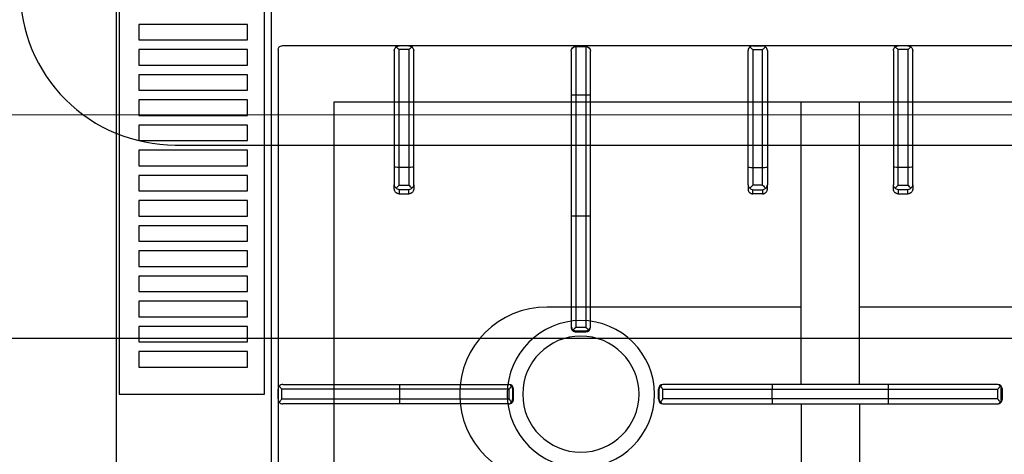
# Model space of a CAD drawing. Header units: millimetres. Extents: x -740 to 33545, y -26688 to 22494.
# Tile 91 of 256: x 9185 to 9236, y 10432 to 10454. Entities that reach past the tile are written whole.
import ezdxf

# ---------------------------------------------------------------- set-up
doc = ezdxf.new("R2010")
doc.units = ezdxf.units.MM
doc.header["$MEASUREMENT"] = 0
doc.layers.get('Defpoints').update_dxf_attribs({"color": 252})
doc.layers.add('A_wyposażenie', color=252, linetype='Continuous', lineweight=9)
doc.layers.add('wymiarowanie', color=252, linetype='Continuous', lineweight=9)
doc.layers.add('IS_Wężownica OChP', color=7, linetype='Continuous', lineweight=25, true_color=0x800080)
doc.layers.add('PQ_200_2D', color=252, linetype='Continuous')
doc.layers.add('PQ_204_2D', color=252, linetype='Continuous')
doc.styles.add('styl2', font='simplex.shx')
doc.dimstyles.new('Skala 1-50', dxfattribs={"dimtxt": 12, "dimasz": 5, "dimexe": 1, "dimexo": 1, "dimgap": 1.5, "dimtad": 1, "dimdec": 1, "dimrnd": 0.5, "dimtxsty": 'styl2', "dimblk": 'ARCHTICK', "dimcen": 5, "dimadec": 0, "dimazin": 0, "dimtfac": 1, "dimtdec": 1, "dimtmove": 1, "dimatfit": 3, "dimldrblk": 'ARCHTICK', "dimfxl": 0, "dimlwd": -1, "dimlwe": -1, "dimarcsym": 0})

# ---------------------------------------------------------------- blocks, each defined once
blk = doc.blocks.new('dfghbnj')
at = {"layer": 'PQ_200_2D', "color": 8}
blk.add_line((5168.38, -17005.72), (5968.38, -17005.72), dxfattribs=at)
at = {"layer": 'PQ_204_2D', "color": 8}
for p, q in [((5168.38, -17085.72), (5968.38, -17085.72)), ((5590.38, -17089.22), (5946.38, -17089.22)), ((5770.88, -17089.22), (5765.88, -17089.22)), ((5770.88, -17089.22), (5765.88, -17089.22)), ((5588.38, -17657.22), (5588.38, -17091.22)), ((5763.38, -17091.69), (5763.38, -17151.98)), ((5770.88, -17091.21), (5765.88, -17091.21)), ((5765.88, -17152.03), (5765.88, -17091.21)), ((5770.88, -17091.21), (5770.88, -17152.03)), ((5773.38, -17151.98), (5773.38, -17091.69)), ((5590.85, -17149.22), (5651.14, -17149.22)), ((5651.14, -17149.22), (5660.28, -17149.22)), ((5662.42, -17149.22), (5660.28, -17149.22)), ((5588.38, -17156.72), (5588.38, -17151.72)), ((5588.38, -17156.72), (5588.38, -17151.72)), ((5590.37, -17156.72), (5590.37, -17151.72)), ((5651.19, -17151.72), (5590.37, -17151.72)), ((5651.19, -17156.72), (5651.19, -17151.72)), ((5660.39, -17151.72), (5651.19, -17151.72)), ((5660.39, -17151.72), (5660.39, -17156.72)), ((5662.75, -17151.72), (5664.85, -17151.72)), ((5662.75, -17156.72), (5662.75, -17151.72)), ((5664.85, -17151.72), (5664.85, -17156.72)), ((5763.38, -17151.98), (5763.38, -17207.86)), ((5770.88, -17152.03), (5765.88, -17152.03)), ((5765.88, -17208.42), (5765.88, -17152.03)), ((5770.88, -17152.03), (5770.88, -17208.42)), ((5773.38, -17207.86), (5773.38, -17151.98)), ((5590.37, -17156.72), (5651.19, -17156.72)), ((5651.14, -17159.22), (5590.85, -17159.22)), ((5660.28, -17159.22), (5651.14, -17159.22)), ((5651.19, -17156.72), (5660.39, -17156.72)), ((5660.28, -17159.22), (5662.42, -17159.22)), ((5664.85, -17156.72), (5662.75, -17156.72)), ((5763.38, -17207.86), (5763.38, -17208.28)), ((5770.88, -17208.42), (5765.88, -17208.42)), ((5765.88, -17210.78), (5765.88, -17210.33)), ((5770.88, -17210.33), (5765.88, -17210.33)), ((5770.88, -17210.78), (5765.88, -17210.78)), ((5770.88, -17210.33), (5770.88, -17210.78)), ((5773.38, -17208.28), (5773.38, -17207.86)), ((5591.19, -17240.47), (5613.69, -17240.47)), ((5613.69, -17240.47), (5613.69, -17242.97)), ((5613.69, -17240.47), (5676.14, -17240.47)), ((5676.14, -17240.47), (5733.27, -17240.47)), ((5733.27, -17240.47), (5733.69, -17240.47)), ((5735.64, -17242.37), (5735.64, -17248.56)), ((5588.69, -17242.97), (5588.69, -17247.97)), ((5613.69, -17242.97), (5588.69, -17242.97)), ((5613.69, -17242.97), (5613.69, -17247.97)), ((5676.19, -17242.97), (5613.69, -17242.97)), ((5676.19, -17242.97), (5676.19, -17247.97)), ((5733.83, -17242.97), (5676.19, -17242.97)), ((5733.83, -17242.97), (5733.83, -17247.97)), ((5735.74, -17242.97), (5735.74, -17247.97)), ((5736.19, -17242.97), (5735.74, -17242.97)), ((5736.19, -17242.97), (5736.19, -17247.97)), ((5588.69, -17247.97), (5613.69, -17247.97)), ((5613.69, -17250.47), (5591.19, -17250.47)), ((5613.69, -17247.97), (5676.19, -17247.97)), ((5613.69, -17247.97), (5613.69, -17250.47)), ((5676.14, -17250.47), (5613.69, -17250.47)), ((5733.27, -17250.47), (5676.14, -17250.47)), ((5676.19, -17247.97), (5733.83, -17247.97)), ((5733.69, -17250.47), (5733.27, -17250.47)), ((5735.74, -17247.97), (5736.19, -17247.97)), ((5763.38, -17288.37), (5763.38, -17287.95)), ((5763.38, -17344.26), (5763.38, -17288.37)), ((5765.88, -17285.45), (5765.88, -17285.9)), ((5770.88, -17285.45), (5765.88, -17285.45)), ((5770.88, -17285.9), (5765.88, -17285.9)), ((5770.88, -17287.81), (5765.88, -17287.81)), ((5765.88, -17287.81), (5765.88, -17344.2)), ((5770.88, -17285.9), (5770.88, -17285.45)), ((5770.88, -17344.2), (5770.88, -17287.81)), ((5773.38, -17287.95), (5773.38, -17288.37)), ((5773.38, -17288.37), (5773.38, -17344.26)), ((5651.14, -17331.71), (5590.85, -17331.71)), ((5660.28, -17331.71), (5651.14, -17331.71)), ((5660.28, -17331.71), (5662.42, -17331.71)), ((5588.38, -17334.21), (5588.38, -17339.21)), ((5588.38, -17334.21), (5588.38, -17339.21)), ((5590.37, -17334.21), (5590.37, -17339.21)), ((5590.37, -17334.21), (5651.19, -17334.21)), ((5651.19, -17334.21), (5651.19, -17339.21)), ((5651.19, -17334.21), (5660.39, -17334.21)), ((5660.39, -17339.21), (5660.39, -17334.21)), ((5664.85, -17334.21), (5662.75, -17334.21)), ((5662.75, -17334.21), (5662.75, -17339.21)), ((5664.85, -17339.21), (5664.85, -17334.21)), ((5651.19, -17339.21), (5590.37, -17339.21)), ((5590.85, -17341.71), (5651.14, -17341.71)), ((5651.14, -17341.71), (5660.28, -17341.71)), ((5660.39, -17339.21), (5651.19, -17339.21)), ((5662.42, -17341.71), (5660.28, -17341.71)), ((5662.75, -17339.21), (5664.85, -17339.21)), ((5763.38, -17404.15), (5763.38, -17344.26)), ((5765.88, -17344.2), (5765.88, -17404.2)), ((5770.88, -17344.2), (5765.88, -17344.2)), ((5770.88, -17404.2), (5770.88, -17344.2)), ((5773.38, -17344.26), (5773.38, -17404.15)), ((5763.38, -17359.22), (5617.36, -17359.22)), ((5773.38, -17359.22), (5919.4, -17359.22)), ((5763.38, -17389.22), (5617.36, -17389.22)), ((5773.38, -17389.22), (5919.4, -17389.22)), ((5763.38, -17460.03), (5763.38, -17404.15)), ((5765.88, -17404.2), (5765.88, -17460.59)), ((5770.88, -17404.2), (5765.88, -17404.2)), ((5770.88, -17460.59), (5770.88, -17404.2)), ((5773.38, -17404.15), (5773.38, -17460.03)), ((5588.38, -17414.22), (5588.38, -17409.22)), ((5588.38, -17414.22), (5588.38, -17409.22)), ((5590.37, -17414.22), (5590.37, -17409.22)), ((5651.19, -17409.22), (5590.37, -17409.22)), ((5590.85, -17406.72), (5651.14, -17406.72)), ((5651.14, -17406.72), (5660.28, -17406.72)), ((5651.19, -17414.22), (5651.19, -17409.22)), ((5660.39, -17409.22), (5651.19, -17409.22)), ((5662.42, -17406.72), (5660.28, -17406.72)), ((5660.39, -17409.22), (5660.39, -17414.22)), ((5662.75, -17409.22), (5664.85, -17409.22)), ((5662.75, -17414.22), (5662.75, -17409.22)), ((5664.85, -17409.22), (5664.85, -17414.22)), ((5590.37, -17414.22), (5651.19, -17414.22)), ((5651.19, -17414.22), (5660.39, -17414.22)), ((5664.85, -17414.22), (5662.75, -17414.22)), ((5651.14, -17416.72), (5590.85, -17416.72)), ((5660.28, -17416.72), (5651.14, -17416.72)), ((5660.28, -17416.72), (5662.42, -17416.72)), ((5763.38, -17460.45), (5763.38, -17460.03)), ((5770.88, -17460.59), (5765.88, -17460.59)), ((5773.38, -17460.03), (5773.38, -17460.45)), ((5771.48, -17462.4), (5765.27, -17462.4)), ((5770.88, -17462.5), (5765.88, -17462.5)), ((5765.88, -17462.5), (5765.88, -17462.95)), ((5770.88, -17462.95), (5765.88, -17462.95)), ((5770.88, -17462.95), (5770.88, -17462.5))]:
    blk.add_line(p, q, dxfattribs=at)
for points in [[(5368.38, -17007.22), (5768.38, -17007.22), (5768.38, -17082.22), (5368.38, -17082.22)], [(5577.38, -17017.38), (5585.38, -17017.38), (5585.38, -17073.53), (5577.38, -17073.53)], [(5590.38, -17017.38), (5598.38, -17017.38), (5598.38, -17073.53), (5590.38, -17073.53)], [(5603.38, -17017.38), (5611.38, -17017.38), (5611.38, -17073.53), (5603.38, -17073.53)], [(5616.38, -17017.38), (5624.38, -17017.38), (5624.38, -17073.53), (5616.38, -17073.53)], [(5629.38, -17017.38), (5637.38, -17017.38), (5637.38, -17073.53), (5629.38, -17073.53)], [(5642.38, -17017.38), (5650.38, -17017.38), (5650.38, -17073.53), (5642.38, -17073.53)], [(5655.38, -17017.38), (5663.38, -17017.38), (5663.38, -17073.53), (5655.38, -17073.53)], [(5668.38, -17017.38), (5676.38, -17017.38), (5676.38, -17073.53), (5668.38, -17073.53)], [(5681.38, -17017.38), (5689.38, -17017.38), (5689.38, -17073.53), (5681.38, -17073.53)], [(5694.38, -17017.38), (5702.38, -17017.38), (5702.38, -17073.53), (5694.38, -17073.53)], [(5707.38, -17017.38), (5715.38, -17017.38), (5715.38, -17073.53), (5707.38, -17073.53)], [(5720.38, -17017.38), (5728.38, -17017.38), (5728.38, -17073.53), (5720.38, -17073.53)], [(5733.38, -17017.38), (5741.38, -17017.38), (5741.38, -17073.53), (5733.38, -17073.53)], [(5746.38, -17017.38), (5754.38, -17017.38), (5754.38, -17073.53), (5746.38, -17073.53)], [(5919.4, -17118.2), (5617.36, -17118.2), (5617.36, -17630.24), (5919.4, -17630.24)]]:
    blk.add_lwpolyline(points, close=True, dxfattribs=at)
for points in [[(5723.38, -17359.22), (5723.38, -17227.97, -1), (5813.38, -17227.97), (5813.38, -17359.22)], [(5813.38, -17389.22), (5813.38, -17517.97, -1), (5723.38, -17517.97), (5723.38, -17389.22)]]:
    blk.add_lwpolyline(points, format="xyb", dxfattribs=at)
for radius in [38, 30]:
    blk.add_circle((5768.38, -17245.47), radius, dxfattribs=at)
for centre, radius, start, end in [((5590.38, -17091.22), 2, 90, 180), ((5591.19, -17242.97), 2.5, 90, 180), ((5591.19, -17247.97), 2.5, 180, 270)]:
    blk.add_arc(centre, radius, start, end, dxfattribs=at)
at = {"layer": 'PQ_204_2D', "color": 8, "extrusion": (0, 0, -1)}
for centre, major_axis, ratio, start_param, end_param in [((5765.88, -17091.69), (-2.5, 0), 0.948965, 0, 0.895145), ((5770.88, -17091.69), (2.5, 0), 0.948965, -0.895145, 0), ((5765.88, -17151.98), (-2.5, 0), 0.02182, 4.712389, 6.283185), ((5770.88, -17151.98), (2.5, 0), 0.02182, 0, 1.570796), ((5765.88, -17207.86), (-2.5, 0), 0.951091, -0.914364, 0), ((5765.88, -17208.28), (0, 2.5), 0.99863, 3.141593, 4.712389), ((5770.88, -17208.28), (0, 2.5), 0.99863, 1.570796, 3.141593), ((5770.88, -17207.86), (2.5, 0), 0.951091, 0, 0.914364), ((5676.14, -17242.97), (0, 2.5), 0.02182, 0, 1.570796), ((5733.27, -17242.97), (0, 2.5), 0.951091, 0, 0.914364), ((5733.69, -17242.97), (-2.5, 0), 0.99863, 1.570796, 3.141593), ((5732.27, -17242.97), (-3.47, 0), 0.720185, 2.903047, 3.141593), ((5676.14, -17247.97), (0, 2.5), 0.02182, 1.570796, 3.141593), ((5733.27, -17247.97), (0, 2.5), 0.951091, 2.227228, 3.141593), ((5733.69, -17247.97), (-2.5, 0), 0.99863, 3.141593, 4.712389), ((5732.27, -17247.97), (3.47, 0), 0.720185, 0, 0.238546), ((5765.88, -17287.95), (0, 2.5), 0.99863, 4.712389, 6.283185), ((5765.88, -17288.37), (2.5, 0), 0.951091, 3.141593, 4.055957), ((5770.88, -17287.95), (0, 2.5), 0.99863, 0, 1.570796), ((5770.88, -17288.37), (-2.5, 0), 0.951091, 2.227228, 3.141593), ((5590.85, -17334.21), (0, 2.5), 0.948965, -0.895145, 0), ((5651.14, -17334.21), (0, 2.5), 0.02182, 0, 1.570796), ((5660.28, -17334.21), (0, 2.5), 0.84544, 0, 0.894481), ((5660.28, -17334.21), (2.5, 2.5), 0.02182, 0.872665, 1.54898), ((5660.28, -17334.21), (-1.92, 1.92), 0.8391, 1.592613, 2.268928), ((5590.85, -17339.21), (0, 2.5), 0.948965, 3.141593, 4.036737), ((5651.14, -17339.21), (0, 2.5), 0.02182, 1.570796, 3.141593), ((5660.28, -17339.21), (0, 2.5), 0.84544, 2.247111, 3.141593), ((5660.28, -17339.21), (-2.5, 2.5), 0.02182, 1.592613, 2.268928), ((5660.28, -17339.21), (1.92, 1.92), 0.8391, 0.872665, 1.54898), ((5765.88, -17344.26), (2.5, 0), 0.02182, 3.141593, 4.712389), ((5770.88, -17344.26), (2.5, 0), 0.02182, -1.570796, 0), ((5765.88, -17404.15), (-2.5, 0), 0.02182, 4.712389, 6.283185), ((5770.88, -17404.15), (-2.5, 0), 0.02182, 3.141593, 4.712389), ((5765.88, -17460.03), (2.5, 0), 0.951091, 2.227228, 3.141593), ((5765.88, -17460.45), (0, 2.5), 0.99863, 3.141593, 4.712389), ((5770.88, -17460.45), (0, 2.5), 0.99863, 1.570796, 3.141593), ((5770.88, -17460.03), (-2.5, 0), 0.951091, 3.141593, 4.055957), ((5765.88, -17459.06), (0, 3.44), 0.725954, 3.141593, 3.386992), ((5770.88, -17459.06), (0, 3.44), 0.725954, 2.896194, 3.141593)]:
    blk.add_ellipse(centre, major_axis=major_axis, ratio=ratio, start_param=start_param, end_param=end_param, dxfattribs=at)
at = {"layer": 'PQ_204_2D', "color": 8}
for centre, major_axis, ratio, start_param, end_param in [((5590.85, -17151.72), (0, 2.5), 0.948965, 0, 0.895145), ((5651.14, -17151.72), (0, 2.5), 0.02182, 4.712389, 6.283185), ((5660.28, -17151.72), (0, 2.5), 0.84544, -0.894481, 0), ((5660.28, -17151.72), (2.5, 2.5), 0.02182, 4.734206, 5.410521), ((5660.28, -17151.72), (-1.92, 1.92), 0.8391, 4.014257, 4.690572), ((5590.85, -17156.72), (0, 2.5), 0.948965, 2.246448, 3.141593), ((5651.14, -17156.72), (0, 2.5), 0.02182, 3.141593, 4.712389), ((5660.28, -17156.72), (0, 2.5), 0.84544, 3.141593, 4.036074), ((5660.28, -17156.72), (-2.5, 2.5), 0.02182, 4.014257, 4.690572), ((5660.28, -17156.72), (1.92, 1.92), 0.8391, 4.734206, 5.410521), ((5590.85, -17409.22), (0, 2.5), 0.948965, 0, 0.895145), ((5651.14, -17409.22), (0, 2.5), 0.02182, 4.712389, 6.283185), ((5660.28, -17409.22), (0, 2.5), 0.84544, -0.894481, 0), ((5660.28, -17409.22), (2.5, 2.5), 0.02182, 4.734206, 5.410521), ((5660.28, -17409.22), (-1.92, 1.92), 0.8391, 4.014257, 4.690572), ((5651.14, -17414.22), (0, 2.5), 0.02182, 3.141593, 4.712389), ((5660.28, -17414.22), (-2.5, 2.5), 0.02182, 4.014257, 4.690572), ((5660.28, -17414.22), (1.92, 1.92), 0.8391, 4.734206, 5.410521), ((5590.85, -17414.22), (0, 2.5), 0.948965, 2.246448, 3.141593), ((5660.28, -17414.22), (0, 2.5), 0.84544, 3.141593, 4.036074)]:
    blk.add_ellipse(centre, major_axis=major_axis, ratio=ratio, start_param=start_param, end_param=end_param, dxfattribs=at)
for points, knots in [([(5764.31, -17089.84), (5764.52, -17089.66), (5764.74, -17089.52), (5765.13, -17089.36), (5765.28, -17089.31), (5765.58, -17089.24), (5765.73, -17089.22), (5765.88, -17089.22)], [11.861002, 11.861002, 11.861002, 11.861002, 12.775829, 12.775829, 13.352773, 13.352773, 13.929718, 13.929718, 13.929718, 13.929718]), ([(5765.88, -17091.21), (5765.73, -17091.08), (5765.58, -17090.95), (5765.28, -17090.68), (5765.13, -17090.55), (5764.74, -17090.21), (5764.52, -17090.01), (5764.31, -17089.84)], [0, 0, 0, 0, 0.576945, 0.576945, 1.153889, 1.153889, 2.068716, 2.068716, 2.068716, 2.068716]), ([(5770.88, -17089.22), (5771.02, -17089.22), (5771.17, -17089.24), (5771.47, -17089.31), (5771.62, -17089.36), (5772.01, -17089.52), (5772.24, -17089.66), (5772.44, -17089.84)], [0, 0, 0, 0, 0.576945, 0.576945, 1.153889, 1.153889, 2.068716, 2.068716, 2.068716, 2.068716]), ([(5772.44, -17089.84), (5772.24, -17090.01), (5772.01, -17090.21), (5771.62, -17090.55), (5771.47, -17090.68), (5771.17, -17090.95), (5771.02, -17091.08), (5770.88, -17091.21)], [11.858599, 11.858599, 11.858599, 11.858599, 12.773425, 12.773425, 13.35037, 13.35037, 13.927314, 13.927314, 13.927314, 13.927314]), ([(5589, -17150.15), (5588.82, -17150.36), (5588.68, -17150.58), (5588.52, -17150.97), (5588.47, -17151.12), (5588.4, -17151.42), (5588.38, -17151.57), (5588.38, -17151.72)], [11.858599, 11.858599, 11.858599, 11.858599, 12.773425, 12.773425, 13.35037, 13.35037, 13.927314, 13.927314, 13.927314, 13.927314]), ([(5590.37, -17151.72), (5590.25, -17151.57), (5590.11, -17151.42), (5589.84, -17151.12), (5589.71, -17150.97), (5589.37, -17150.58), (5589.17, -17150.36), (5589, -17150.15)], [0, 0, 0, 0, 0.576945, 0.576945, 1.153889, 1.153889, 2.068716, 2.068716, 2.068716, 2.068716]), ([(5664.85, -17151.72), (5664.85, -17151.56), (5664.84, -17151.4), (5664.77, -17151.07), (5664.73, -17150.91), (5664.6, -17150.61), (5664.53, -17150.46), (5664.35, -17150.18), (5664.25, -17150.06), (5664.03, -17149.84), (5663.91, -17149.73), (5663.64, -17149.55), (5663.5, -17149.47), (5663.2, -17149.34), (5663.04, -17149.29), (5662.73, -17149.23), (5662.57, -17149.22), (5662.42, -17149.22)], [15.096253, 15.096253, 15.096253, 15.096253, 15.567018, 15.567018, 16.037783, 16.037783, 16.508548, 16.508548, 16.979314, 16.979314, 17.45135, 17.45135, 17.923386, 17.923386, 18.395422, 18.395422, 18.867458, 18.867458, 18.867458, 18.867458]), ([(5588.38, -17156.72), (5588.38, -17156.86), (5588.4, -17157.01), (5588.47, -17157.31), (5588.52, -17157.46), (5588.68, -17157.85), (5588.82, -17158.08), (5589, -17158.28)], [0, 0, 0, 0, 0.576945, 0.576945, 1.153889, 1.153889, 2.068716, 2.068716, 2.068716, 2.068716]), ([(5589, -17158.28), (5589.17, -17158.08), (5589.37, -17157.85), (5589.71, -17157.46), (5589.84, -17157.31), (5590.11, -17157.01), (5590.25, -17156.86), (5590.37, -17156.72)], [11.858599, 11.858599, 11.858599, 11.858599, 12.773425, 12.773425, 13.35037, 13.35037, 13.927314, 13.927314, 13.927314, 13.927314]), ([(5662.42, -17159.22), (5662.57, -17159.22), (5662.73, -17159.2), (5663.04, -17159.14), (5663.2, -17159.09), (5663.5, -17158.96), (5663.64, -17158.88), (5663.91, -17158.7), (5664.03, -17158.59), (5664.25, -17158.37), (5664.35, -17158.25), (5664.53, -17157.97), (5664.6, -17157.83), (5664.73, -17157.52), (5664.77, -17157.36), (5664.84, -17157.03), (5664.85, -17156.87), (5664.85, -17156.72)], [3.776921, 3.776921, 3.776921, 3.776921, 4.248957, 4.248957, 4.720993, 4.720993, 5.193029, 5.193029, 5.665065, 5.665065, 6.135831, 6.135831, 6.606596, 6.606596, 7.077361, 7.077361, 7.548126, 7.548126, 7.548126, 7.548126]), ([(5764.35, -17209.74), (5764.46, -17209.65), (5764.57, -17209.56), (5764.78, -17209.38), (5764.89, -17209.29), (5765.11, -17209.09), (5765.22, -17209), (5765.43, -17208.81), (5765.54, -17208.72), (5765.68, -17208.6), (5765.72, -17208.56), (5765.78, -17208.5), (5765.8, -17208.49), (5765.83, -17208.46), (5765.84, -17208.45), (5765.85, -17208.44), (5765.86, -17208.44), (5765.86, -17208.43), (5765.87, -17208.43), (5765.87, -17208.43), (5765.87, -17208.43), (5765.87, -17208.42), (5765.87, -17208.42), (5765.87, -17208.42), (5765.87, -17208.42), (5765.87, -17208.42), (5765.88, -17208.42), (5765.88, -17208.42)], [5.917739, 5.917739, 5.917739, 5.917739, 6.381174, 6.381174, 6.832619, 6.832619, 7.284064, 7.284064, 7.735508, 7.735508, 7.961231, 7.961231, 8.074092, 8.074092, 8.130523, 8.130523, 8.158738, 8.158738, 8.172846, 8.172846, 8.179899, 8.179899, 8.183426, 8.183426, 8.18519, 8.18519, 8.186953, 8.186953, 8.186953, 8.186953]), ([(5765.88, -17210.33), (5765.61, -17210.32), (5765.32, -17210.26), (5764.9, -17210.09), (5764.77, -17210.02), (5764.54, -17209.88), (5764.44, -17209.81), (5764.35, -17209.74)], [0, 0, 0, 0, 1.068151, 1.068151, 1.602227, 1.602227, 2.010889, 2.010889, 2.010889, 2.010889]), ([(5770.88, -17208.42), (5770.88, -17208.42), (5770.88, -17208.42), (5770.88, -17208.42), (5770.88, -17208.42), (5770.88, -17208.42), (5770.88, -17208.42), (5770.88, -17208.43), (5770.88, -17208.43), (5770.89, -17208.43), (5770.89, -17208.43), (5770.89, -17208.44), (5770.9, -17208.44), (5770.91, -17208.45), (5770.92, -17208.46), (5770.95, -17208.49), (5770.97, -17208.5), (5771.03, -17208.56), (5771.08, -17208.6), (5771.21, -17208.72), (5771.32, -17208.81), (5771.53, -17209), (5771.64, -17209.09), (5771.86, -17209.29), (5771.97, -17209.38), (5772.18, -17209.56), (5772.29, -17209.65), (5772.4, -17209.74)], [8.18747, 8.18747, 8.18747, 8.18747, 8.189233, 8.189233, 8.190997, 8.190997, 8.194524, 8.194524, 8.201577, 8.201577, 8.215685, 8.215685, 8.2439, 8.2439, 8.300331, 8.300331, 8.413192, 8.413192, 8.638915, 8.638915, 9.09036, 9.09036, 9.541804, 9.541804, 9.993249, 9.993249, 10.456684, 10.456684, 10.456684, 10.456684]), ([(5772.4, -17209.74), (5772.31, -17209.81), (5772.21, -17209.88), (5771.98, -17210.02), (5771.85, -17210.09), (5771.43, -17210.26), (5771.14, -17210.32), (5770.88, -17210.33)], [11.918829, 11.918829, 11.918829, 11.918829, 12.327491, 12.327491, 12.861567, 12.861567, 13.929718, 13.929718, 13.929718, 13.929718]), ([(5735.15, -17241.44), (5735.06, -17241.55), (5734.97, -17241.66), (5734.79, -17241.87), (5734.7, -17241.98), (5734.5, -17242.2), (5734.41, -17242.31), (5734.22, -17242.52), (5734.13, -17242.63), (5734.01, -17242.76), (5733.97, -17242.81), (5733.91, -17242.87), (5733.9, -17242.89), (5733.87, -17242.92), (5733.86, -17242.93), (5733.85, -17242.94), (5733.85, -17242.95), (5733.84, -17242.95), (5733.84, -17242.96), (5733.84, -17242.96), (5733.84, -17242.96), (5733.83, -17242.96), (5733.83, -17242.96), (5733.83, -17242.96), (5733.83, -17242.96), (5733.83, -17242.96), (5733.83, -17242.96), (5733.83, -17242.97)], [5.918781, 5.918781, 5.918781, 5.918781, 6.382244, 6.382244, 6.833826, 6.833826, 7.285407, 7.285407, 7.736989, 7.736989, 7.96278, 7.96278, 8.075675, 8.075675, 8.132123, 8.132123, 8.160346, 8.160346, 8.174458, 8.174458, 8.181514, 8.181514, 8.185042, 8.185042, 8.186806, 8.186806, 8.18857, 8.18857, 8.18857, 8.18857]), ([(5735.64, -17242.37), (5735.61, -17242.27), (5735.58, -17242.17), (5735.44, -17241.85), (5735.31, -17241.63), (5735.15, -17241.44)], [0.764042, 0.764042, 0.764042, 0.764042, 1.153889, 1.153889, 2.012527, 2.012527, 2.012527, 2.012527]), ([(5733.83, -17247.97), (5733.83, -17247.97), (5733.83, -17247.97), (5733.83, -17247.97), (5733.83, -17247.97), (5733.83, -17247.97), (5733.83, -17247.97), (5733.84, -17247.97), (5733.84, -17247.97), (5733.84, -17247.98), (5733.84, -17247.98), (5733.85, -17247.98), (5733.85, -17247.99), (5733.86, -17248), (5733.87, -17248.01), (5733.9, -17248.04), (5733.91, -17248.06), (5733.97, -17248.12), (5734.01, -17248.17), (5734.13, -17248.3), (5734.22, -17248.41), (5734.41, -17248.62), (5734.5, -17248.73), (5734.7, -17248.95), (5734.79, -17249.06), (5734.97, -17249.27), (5735.06, -17249.38), (5735.15, -17249.49)], [8.188054, 8.188054, 8.188054, 8.188054, 8.189818, 8.189818, 8.191582, 8.191582, 8.19511, 8.19511, 8.202166, 8.202166, 8.216278, 8.216278, 8.244501, 8.244501, 8.300949, 8.300949, 8.413844, 8.413844, 8.639635, 8.639635, 9.091217, 9.091217, 9.542798, 9.542798, 9.99438, 9.99438, 10.457843, 10.457843, 10.457843, 10.457843]), ([(5735.15, -17249.49), (5735.31, -17249.3), (5735.44, -17249.08), (5735.58, -17248.76), (5735.61, -17248.66), (5735.64, -17248.56)], [11.917214, 11.917214, 11.917214, 11.917214, 12.775852, 12.775852, 13.165698, 13.165698, 13.165698, 13.165698]), ([(5765.88, -17285.9), (5765.73, -17285.91), (5765.58, -17285.93), (5765.28, -17286), (5765.13, -17286.04), (5764.76, -17286.2), (5764.54, -17286.33), (5764.35, -17286.49)], [0, 0, 0, 0, 0.576945, 0.576945, 1.153889, 1.153889, 2.012527, 2.012527, 2.012527, 2.012527]), ([(5764.35, -17286.49), (5764.46, -17286.58), (5764.57, -17286.67), (5764.78, -17286.85), (5764.89, -17286.95), (5765.11, -17287.14), (5765.22, -17287.23), (5765.43, -17287.42), (5765.54, -17287.51), (5765.68, -17287.63), (5765.72, -17287.67), (5765.78, -17287.73), (5765.8, -17287.75), (5765.83, -17287.77), (5765.84, -17287.78), (5765.85, -17287.79), (5765.86, -17287.79), (5765.86, -17287.8), (5765.87, -17287.8), (5765.87, -17287.81), (5765.87, -17287.81), (5765.87, -17287.81), (5765.87, -17287.81), (5765.87, -17287.81), (5765.87, -17287.81), (5765.87, -17287.81), (5765.88, -17287.81), (5765.88, -17287.81)], [5.918216, 5.918216, 5.918216, 5.918216, 6.381677, 6.381677, 6.833246, 6.833246, 7.284815, 7.284815, 7.736384, 7.736384, 7.962168, 7.962168, 8.07506, 8.07506, 8.131506, 8.131506, 8.159729, 8.159729, 8.173841, 8.173841, 8.180897, 8.180897, 8.184425, 8.184425, 8.186189, 8.186189, 8.187953, 8.187953, 8.187953, 8.187953]), ([(5772.4, -17286.49), (5772.21, -17286.33), (5771.99, -17286.2), (5771.62, -17286.04), (5771.47, -17286), (5771.17, -17285.93), (5771.02, -17285.91), (5770.88, -17285.9)], [11.914764, 11.914764, 11.914764, 11.914764, 12.773402, 12.773402, 13.350347, 13.350347, 13.927292, 13.927292, 13.927292, 13.927292]), ([(5770.88, -17287.81), (5770.88, -17287.81), (5770.88, -17287.81), (5770.88, -17287.81), (5770.88, -17287.81), (5770.88, -17287.81), (5770.88, -17287.81), (5770.88, -17287.81), (5770.88, -17287.81), (5770.89, -17287.8), (5770.89, -17287.8), (5770.89, -17287.79), (5770.9, -17287.79), (5770.91, -17287.78), (5770.92, -17287.77), (5770.95, -17287.75), (5770.97, -17287.73), (5771.03, -17287.67), (5771.08, -17287.63), (5771.21, -17287.51), (5771.32, -17287.42), (5771.53, -17287.23), (5771.64, -17287.14), (5771.86, -17286.95), (5771.97, -17286.85), (5772.18, -17286.67), (5772.29, -17286.58), (5772.4, -17286.49)], [8.188469, 8.188469, 8.188469, 8.188469, 8.190233, 8.190233, 8.191997, 8.191997, 8.195525, 8.195525, 8.202581, 8.202581, 8.216692, 8.216692, 8.244915, 8.244915, 8.301361, 8.301361, 8.414254, 8.414254, 8.640038, 8.640038, 9.091607, 9.091607, 9.543176, 9.543176, 9.994745, 9.994745, 10.458205, 10.458205, 10.458205, 10.458205]), ([(5588.38, -17334.21), (5588.38, -17334.07), (5588.4, -17333.92), (5588.47, -17333.62), (5588.52, -17333.47), (5588.68, -17333.08), (5588.82, -17332.86), (5589, -17332.65)], [0, 0, 0, 0, 0.576945, 0.576945, 1.153889, 1.153889, 2.068716, 2.068716, 2.068716, 2.068716]), ([(5589, -17332.65), (5589.17, -17332.86), (5589.37, -17333.08), (5589.71, -17333.47), (5589.84, -17333.62), (5590.11, -17333.92), (5590.25, -17334.07), (5590.37, -17334.21)], [11.858599, 11.858599, 11.858599, 11.858599, 12.773425, 12.773425, 13.35037, 13.35037, 13.927314, 13.927314, 13.927314, 13.927314]), ([(5662.42, -17331.71), (5662.57, -17331.71), (5662.73, -17331.73), (5663.04, -17331.79), (5663.2, -17331.84), (5663.5, -17331.97), (5663.64, -17332.05), (5663.91, -17332.23), (5664.03, -17332.34), (5664.25, -17332.56), (5664.35, -17332.68), (5664.53, -17332.96), (5664.6, -17333.1), (5664.73, -17333.41), (5664.77, -17333.57), (5664.84, -17333.9), (5664.85, -17334.06), (5664.85, -17334.21)], [3.776921, 3.776921, 3.776921, 3.776921, 4.248957, 4.248957, 4.720993, 4.720993, 5.193029, 5.193029, 5.665065, 5.665065, 6.135831, 6.135831, 6.606596, 6.606596, 7.077361, 7.077361, 7.548126, 7.548126, 7.548126, 7.548126]), ([(5589, -17340.78), (5588.82, -17340.57), (5588.68, -17340.35), (5588.52, -17339.96), (5588.47, -17339.81), (5588.4, -17339.51), (5588.38, -17339.36), (5588.38, -17339.21)], [11.858599, 11.858599, 11.858599, 11.858599, 12.773425, 12.773425, 13.35037, 13.35037, 13.927314, 13.927314, 13.927314, 13.927314]), ([(5590.37, -17339.21), (5590.25, -17339.36), (5590.11, -17339.51), (5589.84, -17339.81), (5589.71, -17339.96), (5589.37, -17340.35), (5589.17, -17340.57), (5589, -17340.78)], [0, 0, 0, 0, 0.576945, 0.576945, 1.153889, 1.153889, 2.068716, 2.068716, 2.068716, 2.068716]), ([(5664.85, -17339.21), (5664.85, -17339.37), (5664.84, -17339.53), (5664.77, -17339.86), (5664.73, -17340.02), (5664.6, -17340.33), (5664.53, -17340.47), (5664.35, -17340.75), (5664.25, -17340.87), (5664.03, -17341.09), (5663.91, -17341.2), (5663.64, -17341.38), (5663.5, -17341.46), (5663.2, -17341.59), (5663.04, -17341.64), (5662.73, -17341.7), (5662.57, -17341.71), (5662.42, -17341.71)], [15.096253, 15.096253, 15.096253, 15.096253, 15.567018, 15.567018, 16.037783, 16.037783, 16.508548, 16.508548, 16.979314, 16.979314, 17.45135, 17.45135, 17.923386, 17.923386, 18.395422, 18.395422, 18.867458, 18.867458, 18.867458, 18.867458]), ([(5589, -17407.65), (5588.82, -17407.86), (5588.68, -17408.08), (5588.52, -17408.47), (5588.47, -17408.62), (5588.4, -17408.92), (5588.38, -17409.07), (5588.38, -17409.22)], [11.858599, 11.858599, 11.858599, 11.858599, 12.773425, 12.773425, 13.35037, 13.35037, 13.927314, 13.927314, 13.927314, 13.927314]), ([(5590.37, -17409.22), (5590.25, -17409.07), (5590.11, -17408.92), (5589.84, -17408.62), (5589.71, -17408.47), (5589.37, -17408.08), (5589.17, -17407.86), (5589, -17407.65)], [0, 0, 0, 0, 0.576945, 0.576945, 1.153889, 1.153889, 2.068716, 2.068716, 2.068716, 2.068716]), ([(5664.85, -17409.22), (5664.85, -17409.06), (5664.84, -17408.9), (5664.77, -17408.57), (5664.73, -17408.41), (5664.6, -17408.11), (5664.53, -17407.96), (5664.35, -17407.68), (5664.25, -17407.56), (5664.03, -17407.34), (5663.91, -17407.23), (5663.64, -17407.05), (5663.5, -17406.97), (5663.2, -17406.84), (5663.04, -17406.79), (5662.73, -17406.73), (5662.57, -17406.72), (5662.42, -17406.72)], [15.096253, 15.096253, 15.096253, 15.096253, 15.567018, 15.567018, 16.037783, 16.037783, 16.508548, 16.508548, 16.979314, 16.979314, 17.45135, 17.45135, 17.923386, 17.923386, 18.395422, 18.395422, 18.867458, 18.867458, 18.867458, 18.867458]), ([(5588.38, -17414.22), (5588.38, -17414.36), (5588.4, -17414.51), (5588.47, -17414.81), (5588.52, -17414.96), (5588.68, -17415.35), (5588.82, -17415.58), (5589, -17415.78)], [0, 0, 0, 0, 0.576945, 0.576945, 1.153889, 1.153889, 2.068716, 2.068716, 2.068716, 2.068716]), ([(5589, -17415.78), (5589.17, -17415.58), (5589.37, -17415.35), (5589.71, -17414.96), (5589.84, -17414.81), (5590.11, -17414.51), (5590.25, -17414.36), (5590.37, -17414.22)], [11.858599, 11.858599, 11.858599, 11.858599, 12.773425, 12.773425, 13.35037, 13.35037, 13.927314, 13.927314, 13.927314, 13.927314]), ([(5662.42, -17416.72), (5662.57, -17416.72), (5662.73, -17416.7), (5663.04, -17416.64), (5663.2, -17416.59), (5663.5, -17416.46), (5663.64, -17416.38), (5663.91, -17416.2), (5664.03, -17416.09), (5664.25, -17415.87), (5664.35, -17415.75), (5664.53, -17415.47), (5664.6, -17415.33), (5664.73, -17415.02), (5664.77, -17414.86), (5664.84, -17414.54), (5664.85, -17414.37), (5664.85, -17414.22)], [3.776921, 3.776921, 3.776921, 3.776921, 4.248957, 4.248957, 4.720993, 4.720993, 5.193029, 5.193029, 5.665065, 5.665065, 6.135831, 6.135831, 6.606596, 6.606596, 7.077361, 7.077361, 7.548126, 7.548126, 7.548126, 7.548126]), ([(5765.88, -17460.59), (5765.88, -17460.59), (5765.87, -17460.59), (5765.87, -17460.59), (5765.87, -17460.59), (5765.87, -17460.59), (5765.87, -17460.59), (5765.87, -17460.6), (5765.87, -17460.6), (5765.87, -17460.6), (5765.86, -17460.6), (5765.86, -17460.61), (5765.85, -17460.61), (5765.84, -17460.62), (5765.83, -17460.63), (5765.8, -17460.66), (5765.78, -17460.67), (5765.72, -17460.73), (5765.68, -17460.77), (5765.54, -17460.89), (5765.43, -17460.98), (5765.22, -17461.17), (5765.11, -17461.26), (5764.89, -17461.46), (5764.78, -17461.55), (5764.57, -17461.73), (5764.46, -17461.82), (5764.35, -17461.91)], [8.187953, 8.187953, 8.187953, 8.187953, 8.189716, 8.189716, 8.19148, 8.19148, 8.195008, 8.195008, 8.202064, 8.202064, 8.216176, 8.216176, 8.244399, 8.244399, 8.300845, 8.300845, 8.413737, 8.413737, 8.639521, 8.639521, 9.09109, 9.09109, 9.542659, 9.542659, 9.994228, 9.994228, 10.457689, 10.457689, 10.457689, 10.457689]), ([(5772.4, -17461.91), (5772.29, -17461.82), (5772.18, -17461.73), (5771.97, -17461.55), (5771.86, -17461.46), (5771.64, -17461.26), (5771.53, -17461.17), (5771.32, -17460.98), (5771.21, -17460.89), (5771.08, -17460.77), (5771.03, -17460.73), (5770.97, -17460.67), (5770.95, -17460.66), (5770.92, -17460.63), (5770.91, -17460.62), (5770.9, -17460.61), (5770.89, -17460.61), (5770.89, -17460.6), (5770.89, -17460.6), (5770.88, -17460.6), (5770.88, -17460.6), (5770.88, -17460.59), (5770.88, -17460.59), (5770.88, -17460.59), (5770.88, -17460.59), (5770.88, -17460.59), (5770.88, -17460.59), (5770.88, -17460.59)], [5.918733, 5.918733, 5.918733, 5.918733, 6.382193, 6.382193, 6.833762, 6.833762, 7.285331, 7.285331, 7.7369, 7.7369, 7.962685, 7.962685, 8.075577, 8.075577, 8.132023, 8.132023, 8.160246, 8.160246, 8.174358, 8.174358, 8.181413, 8.181413, 8.184941, 8.184941, 8.186705, 8.186705, 8.188469, 8.188469, 8.188469, 8.188469]), ([(5764.35, -17461.91), (5764.54, -17462.07), (5764.76, -17462.2), (5765.08, -17462.33), (5765.17, -17462.37), (5765.27, -17462.4)], [11.914787, 11.914787, 11.914787, 11.914787, 12.773425, 12.773425, 13.14212, 13.14212, 13.14212, 13.14212]), ([(5771.48, -17462.4), (5771.58, -17462.37), (5771.68, -17462.33), (5771.99, -17462.2), (5772.21, -17462.07), (5772.4, -17461.91)], [0.785194, 0.785194, 0.785194, 0.785194, 1.153889, 1.153889, 2.012527, 2.012527, 2.012527, 2.012527])]:
    blk.add_open_spline(points, degree=3, knots=knots, dxfattribs=at)
blk = doc.blocks.new('_ArchTick')
at = {"color": 0, "linetype": 'ByBlock', "const_width": 0.15}
blk.add_lwpolyline([(-0.5, -0.5), (0.5, 0.5)], dxfattribs=at)
blk = doc.blocks.new('*D2199')
at = {"layer": 'Defpoints', "color": 0}
for p in [(8932.185, 10460.603), (9368.185, 10460.603), (9368.185, 10449.072)]:
    blk.add_point(p, dxfattribs=at)
at = {"layer": 'wymiarowanie', "color": 0}
for p, q in [((8932.185, 10454.072), (8932.185, 10448.072)), ((9368.185, 10454.072), (9368.185, 10448.072)), ((8932.185, 10449.072), (9368.185, 10449.072))]:
    blk.add_line(p, q, dxfattribs=at)
at = {"layer": 'wymiarowanie', "color": 0, "xscale": 5, "yscale": 5, "zscale": 5, "rotation": 180}
blk.add_blockref('_ArchTick', (8932.185, 10449.072), dxfattribs=at)
at = {"layer": 'wymiarowanie', "color": 0, "xscale": 5, "yscale": 5, "zscale": 5}
blk.add_blockref('_ArchTick', (9368.185, 10449.072), dxfattribs=at)
at = {"layer": 'wymiarowanie', "color": 0, "insert": (9150.185, 10456.872), "char_height": 12, "attachment_point": 5, "style": 'styl2'}
blk.add_mtext('436', dxfattribs=at)

msp = doc.modelspace()

# ---------------------------------------------------------------- linework, layer by layer
at = {"layer": 'IS_Wężownica OChP', "color": 9, "true_color": 0xc8c8c8, "transparency": 33554687, "extrusion": (0, 0, -1)}
for points in [[(-9325.246, 10437.514), (-9182.779, 10437.514, 0.414214), (-9174.779, 10445.514), (-9174.779, 10771.511, 0.414214), (-9182.779, 10779.511), (-9266.267, 10779.511, -0.414214), (-9274.267, 10787.511), (-9274.267, 10798.52, 0.414223), (-9282.267, 10806.52)], [(-9284.267, 10777.511, 0.414214), (-9276.267, 10769.511), (-9192.779, 10769.511, -0.414214), (-9184.779, 10761.511), (-9184.779, 10455.514, -0.414214), (-9192.779, 10447.514), (-9315.245, 10447.514, -0.414223)]]:
    msp.add_lwpolyline(points, format="xyb", dxfattribs=at)

# ---------------------------------------------------------------- block references
at = {"layer": 'A_wyposażenie', "xscale": -0.09999999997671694, "yscale": 0.09999999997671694, "zscale": 0.1, "rotation": 90}
msp.add_blockref('dfghbnj', (7489.164, 11011.478), dxfattribs=at)

# ---------------------------------------------------------------- dimensions: what is measured, and where the dimension line sits
at = {"layer": 'wymiarowanie'}
dim = msp.add_linear_dim(base=(9368.185, 10449.072), p1=(8932.185, 10460.603), p2=(9368.185, 10460.603), dimstyle='Skala 1-50', dxfattribs=at)
dim.commit()
dim.dimension.update_dxf_attribs({"geometry": '*D2199', "text_midpoint": (9150.185, 10456.872)})

doc.saveas('drawing.dxf')
